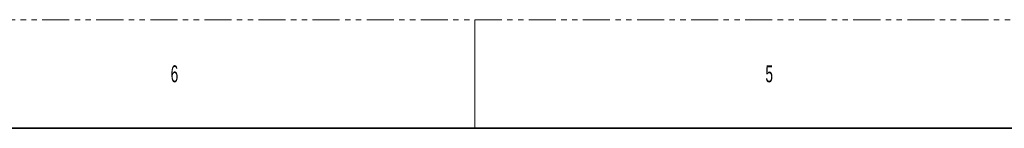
# Model space of a CAD drawing. Header units: millimetres. Extents: x 0 to 1118, y 0 to 864.
# Tile 134 of 250: x 312 to 543, y 838 to 864. Entities that reach past the tile are written whole.
import ezdxf

# ---------------------------------------------------------------- set-up
doc = ezdxf.new("R2010")
doc.units = ezdxf.units.MM
doc.linetypes.add('PHANTOM', pattern=[12.7, 6.35, -1.27, 1.27, -1.27, 1.27, -1.27])
doc.styles.add('SLDTEXTSTYLE1', font='TXT', dxfattribs={"width": 0.6})

msp = doc.modelspace()

# ---------------------------------------------------------------- linework, layer by layer
at = {"color": 7, "linetype": 'PHANTOM', "lineweight": 18}
msp.add_line((0, 863.6), (1117.6, 863.6), dxfattribs=at)
at = {"color": 7, "linetype": 'Continuous', "lineweight": 18}
msp.add_line((419.1, 863.6), (419.1, 838.2), dxfattribs=at)
at = {"color": 7, "linetype": 'Continuous', "lineweight": 35}
msp.add_line((12.7, 838.2), (1104.9, 838.2), dxfattribs=at)

# ---------------------------------------------------------------- texts
at = {"color": 7, "linetype": 'Continuous', "lineweight": 0, "char_height": 3.969, "attachment_point": 1, "style": 'SLDTEXTSTYLE1'}
for s, insert in [('6', (347.663, 852.929)), ('5', (487.363, 852.929))]:
    msp.add_mtext(s, dxfattribs=dict(at, insert=insert))

doc.saveas('drawing.dxf')
